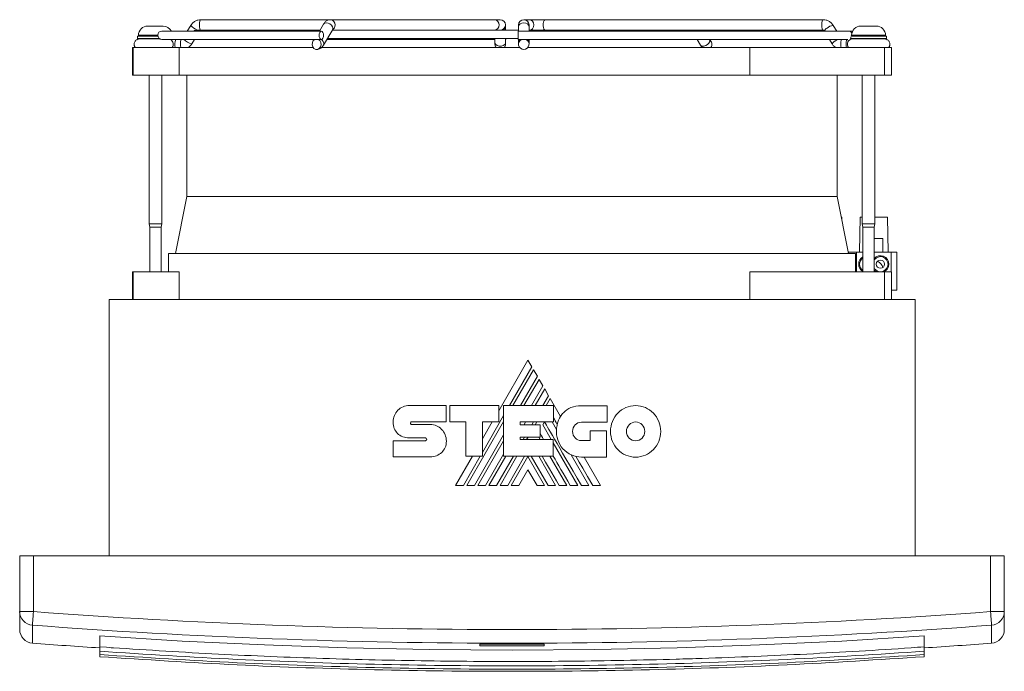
# Model space of a CAD drawing. Header units: millimetres. Extents: x -156 to 568, y -157 to 277.
# Tile 3 of 5: x 86 to 301, y -157 to -15. Entities that reach past the tile are written whole.
import ezdxf

# ---------------------------------------------------------------- set-up
doc = ezdxf.new("R2010")
doc.units = ezdxf.units.MM
doc.linetypes.add('PHANTOM', pattern=[12.7, 6.35, -1.27, 1.27, -1.27, 1.27, -1.27])
doc.layers.add('___VS___', color=7, linetype='Continuous', lineweight=15)

msp = doc.modelspace()

# ---------------------------------------------------------------- linework, layer by layer
at = {"color": 7, "linetype": 'Continuous', "lineweight": 15}
for p, q in [((154.15, -14.92), (125.82, -14.92)), ((189.97, -14.92), (154.15, -14.92)), ((191.18, -14.92), (189.97, -14.92)), ((197.55, -14.92), (196.33, -14.92)), ((200.96, -14.92), (197.55, -14.92)), ((261.7, -14.92), (200.96, -14.92)), ((114.19, -16.32), (117.59, -16.32)), ((123.62, -16.17), (122.85, -17.42)), ((152.62, -15.89), (151.72, -17.42)), ((152.62, -20.46), (154.6, -17.04)), ((154.6, -17.04), (154.6, -17.04)), ((192.33, -16.46), (192.33, -16.07)), ((192.33, -17.22), (192.33, -16.46)), ((195.18, -16.07), (195.18, -16.46)), ((195.18, -16.46), (195.18, -17.42)), ((197.48, -16.46), (197.48, -16.07)), ((197.48, -17.42), (197.48, -16.46)), ((264.66, -17.42), (263.89, -16.17)), ((269.92, -16.32), (273.32, -16.32)), ((111.99, -18.52), (111.99, -19.02)), ((111.99, -18.52), (116.44, -18.52)), ((111.99, -19.02), (116.75, -19.02)), ((112.19, -18.32), (112.19, -18.52)), ((152.12, -17.42), (117.31, -17.42)), ((117.31, -19.22), (150.56, -19.22)), ((123.86, -20.18), (124.45, -19.22)), ((151.84, -17.22), (124.81, -17.22)), ((150.56, -19.22), (150.66, -19.22)), ((151.49, -19.22), (150.69, -19.22)), ((151.31, -19.22), (151.49, -19.22)), ((151.49, -19.22), (151.61, -19.22)), ((151.61, -19.22), (152.12, -19.22)), ((153.34, -19.22), (190.03, -19.22)), ((153.45, -19.02), (195.18, -19.02)), ((154.5, -17.22), (155.06, -17.22)), ((195.18, -17.22), (155.06, -17.22)), ((190.03, -19.02), (190.03, -19.88)), ((192.33, -19.88), (192.33, -19.02)), ((267.24, -17.42), (195.09, -17.42)), ((195.09, -19.22), (195.69, -19.22)), ((195.18, -19.22), (195.18, -19.88)), ((195.69, -19.22), (196.15, -19.22)), ((195.86, -19.22), (196.8, -19.22)), ((196.85, -19.22), (196.97, -19.22)), ((196.97, -19.22), (267.11, -19.22)), ((197.48, -19.88), (197.48, -19.22)), ((260.04, -17.22), (197.55, -17.22)), ((234.18, -19.22), (234.9, -20.46)), ((236.88, -19.3), (236.84, -19.22)), ((236.89, -19.31), (236.88, -19.3)), ((260.04, -17.22), (261.7, -17.22)), ((261.93, -17.37), (261.97, -17.42)), ((263.07, -19.22), (263.66, -20.18)), ((268.13, -17.42), (267.24, -17.42)), ((267.72, -18.52), (275.52, -18.52)), ((267.72, -18.71), (267.72, -19.02)), ((267.72, -19.02), (275.52, -19.02)), ((267.92, -18.32), (267.92, -18.52)), ((275.08, -19.12), (268.13, -19.12)), ((275.32, -18.52), (275.32, -18.32)), ((275.52, -19.02), (275.52, -18.52)), ((110.89, -21.02), (110.89, -27.02)), ((110.89, -21.02), (111.05, -21.02)), ((111.05, -27.02), (111.05, -21.02)), ((111.05, -21.02), (121.05, -21.02)), ((121.05, -27.02), (121.05, -21.02)), ((150.35, -21.02), (121.05, -21.02)), ((195.46, -21.02), (152.05, -21.02)), ((190.03, -19.88), (190.03, -20.27)), ((192.33, -20.27), (192.33, -19.88)), ((195.18, -19.88), (195.18, -20.27)), ((245.66, -21.02), (197.2, -21.02)), ((197.48, -20.27), (197.48, -19.88)), ((245.66, -27.02), (245.66, -21.02)), ((245.66, -21.02), (275.08, -21.02)), ((275.08, -27.02), (275.08, -21.02)), ((275.08, -21.02), (276.62, -21.02)), ((276.62, -27.02), (276.62, -21.02)), ((110.89, -27.02), (111.05, -27.02)), ((111.05, -27.02), (121.05, -27.02)), ((114.52, -27.02), (114.52, -59.52)), ((117.27, -59.52), (117.27, -27.02)), ((245.66, -27.02), (121.05, -27.02)), ((122.76, -27.02), (122.76, -53.52)), ((245.66, -27.02), (275.08, -27.02)), ((264.76, -53.52), (264.76, -27.02)), ((270.24, -27.02), (270.24, -59.52)), ((272.99, -59.52), (272.99, -27.02)), ((275.08, -27.02), (276.62, -27.02)), ((122.76, -53.52), (120.26, -66.02)), ((264.76, -53.52), (122.76, -53.52)), ((267.26, -66.02), (264.76, -53.52)), ((265.66, -58.02), (265.76, -58.02)), ((265.77, -58.57), (265.76, -58.02)), ((269.76, -58.02), (269.62, -65.72)), ((269.76, -58.02), (270.24, -58.02)), ((272.99, -58.02), (275.76, -58.02)), ((275.89, -65.72), (275.76, -58.02)), ((114.52, -59.52), (114.64, -60.23)), ((114.52, -59.52), (117.27, -59.52)), ((117.14, -60.23), (117.27, -59.52)), ((270.24, -59.52), (270.37, -60.23)), ((270.24, -59.52), (272.99, -59.52)), ((272.87, -60.23), (272.99, -59.52)), ((114.64, -60.23), (114.64, -70.02)), ((114.64, -60.23), (117.14, -60.23)), ((117.14, -70.02), (117.14, -60.23)), ((270.37, -60.23), (270.37, -70.02)), ((270.37, -60.23), (272.87, -60.23)), ((272.87, -70.02), (272.87, -60.23)), ((274.71, -62.72), (272.87, -62.72)), ((274.71, -62.72), (274.76, -65.72)), ((118.76, -66.02), (118.76, -70.02)), ((268.76, -66.02), (118.76, -66.02)), ((267.2, -65.72), (268.96, -65.72)), ((268.76, -70.02), (268.76, -66.02)), ((268.96, -65.72), (268.96, -70.02)), ((268.96, -65.72), (270.37, -65.72)), ((272.87, -65.72), (276.56, -65.72)), ((276.56, -65.72), (276.56, -70.02)), ((276.56, -65.72), (277.76, -65.72)), ((277.76, -65.72), (277.76, -74.02)), ((110.89, -70.02), (110.89, -76.02)), ((111.05, -70.02), (110.89, -70.02)), ((111.05, -70.02), (111.05, -76.02)), ((121.05, -70.02), (111.05, -70.02)), ((121.05, -70.02), (121.05, -76.02)), ((245.66, -70.02), (245.66, -76.02)), ((275.08, -70.02), (245.66, -70.02)), ((275.08, -70.02), (275.08, -76.02)), ((276.62, -70.02), (275.08, -70.02)), ((276.62, -76.02), (276.62, -70.02)), ((276.62, -74.02), (277.76, -74.02)), ((105.76, -76.02), (105.76, -132.02)), ((105.76, -76.02), (281.76, -76.02)), ((281.76, -76.02), (281.76, -132.02)), ((197.24, -89.25), (190.85, -100.32)), ((198.1, -90.71), (197.24, -89.25)), ((193.19, -99.21), (198.1, -90.71)), ((198.48, -91.37), (193.95, -99.21)), ((199.31, -92.81), (198.48, -91.37)), ((195.62, -99.21), (199.31, -92.81)), ((199.68, -93.47), (196.37, -99.21)), ((200.52, -94.92), (199.68, -93.47)), ((198.04, -99.21), (200.52, -94.92)), ((200.9, -95.56), (198.79, -99.21)), ((201.75, -97.04), (200.9, -95.56)), ((200.49, -99.21), (201.75, -97.04)), ((202.11, -97.67), (201.22, -99.21)), ((204.35, -101.55), (202.11, -97.67)), ((171.34, -99.17), (179.38, -99.17)), ((179.38, -99.17), (179.38, -102.75)), ((180.18, -102.75), (180.18, -99.18)), ((180.18, -99.18), (190.85, -99.18)), ((190.85, -99.18), (190.85, -102.72)), ((191.93, -110.26), (191.93, -99.21)), ((191.93, -99.21), (202.83, -99.21)), ((202.83, -99.21), (202.83, -102.78)), ((208.91, -99.24), (214.51, -99.24)), ((214.51, -99.24), (214.51, -102.83)), ((171.81, -102.75), (179.38, -102.75)), ((183.64, -102.75), (180.18, -102.75)), ((183.64, -110.26), (183.64, -102.75)), ((183.88, -116.65), (191.93, -102.71)), ((187.29, -109.43), (191.93, -101.4)), ((190.85, -102.72), (187.29, -102.72)), ((187.29, -110.26), (187.29, -102.72)), ((189.46, -102.72), (187.29, -106.48)), ((195.55, -102.78), (202.83, -102.78)), ((195.55, -102.78), (195.55, -103.37)), ((196.39, -103.37), (196.73, -102.78)), ((198.08, -103.37), (198.42, -102.78)), ((198.82, -103.37), (199.16, -102.78)), ((200.49, -103.42), (200.86, -102.78)), ((202.54, -102.78), (203.48, -104.43)), ((214.51, -102.83), (208.91, -102.83)), ((171.82, -103.31), (175.91, -103.31)), ((195.55, -103.37), (199.89, -103.37)), ((199.89, -103.37), (199.89, -106.07)), ((200.49, -103.42), (202.33, -106.61)), ((210.84, -106.85), (210.84, -104.72)), ((210.84, -104.72), (214.39, -104.72)), ((214.39, -104.72), (214.39, -110.43)), ((167.82, -106.87), (174.88, -106.87)), ((174.88, -106.27), (171.35, -106.27)), ((185.55, -116.65), (191.93, -105.6)), ((186.31, -116.65), (191.93, -106.91)), ((195.55, -106.07), (199.89, -106.07)), ((195.55, -106.07), (195.55, -106.61)), ((195.55, -106.61), (202.77, -106.61)), ((196.2, -106.61), (196.52, -106.07)), ((196.95, -106.61), (197.26, -106.07)), ((199.58, -106.07), (199.9, -106.61)), ((202.77, -110.26), (202.77, -106.61)), ((202.77, -107.36), (208.14, -116.65)), ((208.91, -106.85), (210.84, -106.85)), ((175.91, -110.41), (167.82, -110.41)), ((185.11, -110.26), (181.41, -116.65)), ((183.13, -116.65), (186.81, -110.26)), ((183.64, -110.26), (187.29, -110.26)), ((187.97, -116.65), (191.93, -109.79)), ((188.72, -116.65), (192.41, -110.26)), ((190.39, -116.65), (194.09, -110.26)), ((191.15, -116.65), (194.84, -110.26)), ((191.93, -110.26), (202.77, -110.26)), ((192.82, -116.65), (196.52, -110.26)), ((193.57, -116.65), (197.23, -110.31)), ((200.88, -116.65), (197.23, -110.31)), ((201.64, -116.65), (197.94, -110.26)), ((199.59, -110.26), (203.29, -116.65)), ((202.01, -110.26), (205.71, -116.65)), ((206.67, -109.93), (210.55, -116.65)), ((214.39, -110.43), (208.95, -110.43)), ((213.07, -116.65), (209.48, -110.43)), ((197.23, -113.21), (195.22, -116.65)), ((197.23, -113.21), (199.22, -116.65)), ((86.26, -144.18), (86.26, -132.02)), ((86.26, -132.02), (89.26, -132.02)), ((298.26, -132.02), (89.26, -132.02)), ((89.26, -132.02), (89.26, -144.18)), ((298.26, -144.18), (298.26, -132.02)), ((298.26, -132.02), (301.26, -132.02)), ((301.26, -132.02), (301.26, -144.18)), ((86.26, -144.18), (89.26, -144.18)), ((86.26, -148.11), (86.26, -144.18)), ((298.26, -144.18), (301.26, -144.18)), ((301.26, -144.18), (301.26, -148.11)), ((103.76, -149.51), (103.76, -151.9)), ((283.76, -149.51), (283.76, -151.9)), ((103.76, -151.9), (103.76, -152.86)), ((106.22, -152.07), (106.71, -152.1)), ((186.76, -151.32), (186.76, -151.68)), ((200.76, -151.68), (200.76, -151.32)), ((283.76, -151.9), (283.76, -151.91)), ((283.76, -151.91), (283.76, -152.86)), ((103.76, -152.86), (103.76, -153.58)), ((103.76, -153.58), (103.76, -154.04)), ((283.76, -152.86), (283.76, -153.58)), ((283.76, -153.58), (283.76, -154.04))]:
    msp.add_line(p, q, dxfattribs=at)
at = {"color": 8, "linetype": 'Continuous', "lineweight": 15}
for p, q in [((112.19, -18.32), (116.41, -18.32)), ((267.63, -19.13), (267.78, -19.02)), ((267.92, -18.32), (275.32, -18.32)), ((89.03, -147.17), (89.03, -151.1)), ((298.48, -151.1), (298.48, -147.17))]:
    msp.add_line(p, q, dxfattribs=at)
at = {"color": 7, "linetype": 'Continuous', "lineweight": 15, "flags": 128}
for points in [[(125.82, -14.92), (125.7, -15.01), (125.59, -15.26), (125.52, -15.63), (125.5, -16.07), (125.52, -16.51), (125.59, -16.89), (125.7, -17.14), (125.82, -17.22)], [(124.81, -17.22), (124.46, -17.29), (124.24, -17.42)], [(150.69, -19.22), (150.36, -19.5), (150.16, -19.92), (150.12, -20.39), (150.24, -20.85), (150.51, -21.2), (150.89, -21.4), (151.29, -21.4), (151.66, -21.2), (151.93, -20.85), (152.06, -20.39), (152.02, -19.92), (151.81, -19.5), (151.49, -19.22)], [(151.63, -18.32), (151.67, -18.67), (151.78, -18.96), (151.93, -19.15), (152.12, -19.22), (152.31, -19.15), (152.47, -18.96), (152.58, -18.67), (152.61, -18.32), (152.58, -17.98), (152.47, -17.69), (152.31, -17.49), (152.12, -17.42), (151.93, -17.49), (151.78, -17.69), (151.67, -17.98), (151.63, -18.32)], [(192.43, -19.02), (192.43, -19.15), (192.42, -19.22)], [(195.08, -18.32), (195.08, -18.67), (195.08, -18.96), (195.08, -19.15), (195.09, -19.22), (195.1, -19.15), (195.1, -18.96), (195.11, -18.67), (195.11, -18.32), (195.11, -17.98), (195.1, -17.69), (195.1, -17.49), (195.09, -17.42), (195.08, -17.49), (195.08, -17.69), (195.08, -17.98), (195.08, -18.32)], [(266.79, -21.02), (266.74, -20.71), (266.72, -20.27)], [(273.48, -70.02), (273.34, -69.96), (272.87, -69.6)], [(211.38, -116.65), (210.25, -114.7), (209.19, -112.89), (208.42, -111.55), (207.68, -110.28)], [(89.26, -144.18), (89.21, -144.74), (89.17, -145.28), (89.14, -145.78), (89.1, -146.22), (89.08, -146.59), (89.05, -146.88), (89.04, -147.07), (89.03, -147.17)], [(298.26, -144.18), (298.3, -144.74), (298.34, -145.28), (298.38, -145.78), (298.41, -146.22), (298.44, -146.59), (298.46, -146.88), (298.47, -147.07), (298.48, -147.17)], [(283.76, -149.51), (265.8, -150.62), (247.81, -151.48), (229.8, -152.1), (211.78, -152.47), (193.76, -152.59), (175.73, -152.47), (157.71, -152.1), (139.7, -151.48), (121.72, -150.62), (103.76, -149.51)]]:
    msp.add_lwpolyline(points, dxfattribs=at)
at = {"color": 8, "linetype": 'Continuous', "lineweight": 15, "flags": 128}
for points in [[(197.55, -14.92), (197.92, -15.01), (198.24, -15.26), (198.45, -15.63), (198.52, -16.07), (198.45, -16.51), (198.24, -16.89), (197.92, -17.14), (197.55, -17.22), (197.55, -17.22)], [(261.38, -16.07), (261.4, -15.63), (261.47, -15.26), (261.57, -15.01), (261.7, -14.92), (261.7, -14.92)], [(154.59, -16.46), (154.35, -16.14), (154.01, -15.86), (153.6, -15.68), (153.2, -15.61), (152.86, -15.68), (152.63, -15.86), (152.62, -15.89)], [(154.6, -17.04), (154.67, -16.79), (154.59, -16.46)], [(195.18, -16.46), (195.27, -16.14), (195.52, -15.86), (195.89, -15.68), (196.33, -15.61), (196.77, -15.68), (197.14, -15.86), (197.39, -16.14), (197.48, -16.46)], [(261.7, -17.22), (261.57, -17.14), (261.47, -16.89), (261.4, -16.51), (261.38, -16.07)], [(236.88, -19.3), (236.92, -19.39), (236.93, -19.7), (236.77, -20.04), (236.48, -20.35), (236.09, -20.59), (235.67, -20.72), (235.28, -20.71), (234.99, -20.58), (234.9, -20.46)], [(264.32, -19.58), (264.7, -19.34), (264.91, -19.22)], [(190.03, -19.88), (190.05, -20.04), (190.22, -20.35), (190.55, -20.59), (190.97, -20.72), (191.43, -20.71), (191.84, -20.58), (192.16, -20.33), (192.32, -20.02), (192.33, -19.88)], [(265.61, -21.02), (265.56, -20.71), (265.53, -20.27)]]:
    msp.add_lwpolyline(points, dxfattribs=at)
at = {"color": 7, "linetype": 'Continuous', "lineweight": 15}
msp.add_circle((274.21, -68.32), 0.9, dxfattribs=at)
at = {"color": 8, "linetype": 'Continuous', "lineweight": 15}
for centre, radius, start, end in [((154.05, -15.99), 1.07, 355.6871, 84.9124), ((189.87, -15.99), 1.07, 355.6867, 84.9123), ((126.51, -13.71), 3.79, 220.3013, 247.7289), ((153.95, -16.11), 1.18, 301.7319, 1.8797), ((189.87, -16.15), 1.07, 275.0877, 4.3137), ((191.46, -16.38), 0.874, 285.8354, 354.6216), ((263.05, -17.94), 1.25, 111.2493, 153.072), ((264.15, -18.43), 2.28, 96.5973, 133.0978), ((124.35, -20.3), 3.02, 159.0828, 193.8592), ((124.43, -17), 3.23, 223.4991, 259.8805), ((151.59, -20.23), 1.06, 347.2488, 71.4519), ((195.97, -19.92), 0.792, 117.662, 176.904), ((196.69, -19.92), 0.787, 2.8884, 62.5466), ((267.84, -20.14), 2.3, 156.4853, 183.2447), ((267.23, -18.28), 0.861, 30.2087, 89.5078), ((264.78, -20.75), 1.26, 111.3527, 152.897)]:
    msp.add_arc(centre, radius, start, end, dxfattribs=at)
at = {"color": 7, "linetype": 'Continuous', "lineweight": 15}
for centre, radius, start, end in [((191.18, -16.07), 1.15, 0, 90), ((196.33, -16.07), 1.15, 0, 180), ((114.19, -18.32), 2, 90, 180), ((117.59, -18.32), 2, 26.7437, 90), ((191.18, -16.07), 1.15, 270, 0), ((269.92, -18.32), 2, 90, 180), ((273.32, -18.32), 2, 0, 90), ((117.31, -18.32), 0.9, 90, 270), ((118.52, -20.28), 1.26, 323.9902, 57.157), ((123.15, -20.3), 3, 158.9965, 193.9454), ((196.33, -20.27), 1.15, 114.0566, 65.9495), ((236.16, -20.28), 1.25, 323.6859, 56.6555), ((269.02, -20.14), 2.3, 156.4853, 183.2447), ((268.13, -20.27), 1.15, 90.542, 220.6883), ((191.18, -20.27), 1.15, 180, 220.7057), ((191.18, -20.27), 1.15, 319.2943, 0), ((274.21, -68.32), 1.85, 293.2315, 136.3141), ((271.31, -68.32), 1.85, 120.4589, 239.5411), ((271.31, -68.32), 1.65, 124.6363, 235.3637), ((274.21, -68.32), 1.65, 215.8269, 144.1731), ((272.76, -69.52), 2, 13.0236, 66.1978), ((209.57, -104.69), 6.1, 149.0381, 166.8386), ((208.95, -104.94), 5.49, 174.6401, 270), ((89.25, -144.18), 3, 180.0729, 265.7984), ((193.76, 1244.98), 1393.09, 265.69801, 274.30199), ((298.26, -144.18), 3, 274.2016, 359.927), ((89.26, -148.11), 3, 180, 265.7101), ((193.76, 1244.98), 1396.08, 265.69801, 274.30199), ((298.26, -148.11), 3, 274.2899, 0), ((193.76, 1244.98), 1400, 265.71009, 266.31416), ((193.76, 1244.98), 1396.32, 269.71276, 270.28724), ((193.76, 1244.98), 1396.67, 269.71284, 270.28716), ((193.76, 1244.98), 1400, 273.68584, 274.28991)]:
    msp.add_arc(centre, radius, start, end, dxfattribs=at)
for points, knots in [([(125.82, -14.92), (125.59, -14.94), (125.16, -14.97), (124.55, -15.24), (124.01, -15.62), (123.75, -15.98), (123.62, -16.17)], [0, 0, 0, 0, 0.254374, 0.501564, 0.74864, 1, 1, 1, 1]), ([(154.15, -14.92), (153.93, -14.95), (153.51, -15), (152.98, -15.37), (152.74, -15.71), (152.62, -15.89)], [0, 0, 0, 0, 0.341334, 0.654693, 1, 1, 1, 1]), ([(200.56, -16.07), (200.57, -15.94), (200.58, -15.69), (200.66, -15.34), (200.77, -15.09), (200.88, -14.94), (200.94, -14.94), (200.96, -14.94)], [0, 0, 0, 0, 0.213018, 0.425978, 0.640518, 0.856113, 1, 1, 1, 1]), ([(263.89, -16.17), (263.76, -15.98), (263.51, -15.62), (262.96, -15.24), (262.36, -14.97), (261.92, -14.94), (261.7, -14.92)], [0, 0, 0, 0, 0.251359, 0.498439, 0.745628, 1, 1, 1, 1]), ([(200.97, -17.22), (200.93, -17.21), (200.86, -17.19), (200.74, -17), (200.63, -16.71), (200.57, -16.38), (200.57, -16.16), (200.56, -16.07)], [0, 0, 0, 0, 0.207609, 0.419914, 0.634313, 0.849867, 1, 1, 1, 1]), ([(117.01, -19.12), (116.91, -19.12), (116.53, -19.12), (115.84, -19.12), (115.04, -19.12), (114.28, -19.12), (113.46, -19.12), (112.9, -19.12), (112.47, -19.13), (112.61, -19.1), (111.97, -19.17), (111.66, -19.38), (111.44, -19.62), (111.29, -19.9), (111.23, -20.21), (111.26, -20.5), (111.32, -20.7), (111.4, -20.87), (111.49, -20.97), (111.55, -21.02)], [0, 0, 0, 0, 0.03424, 0.140659, 0.221668, 0.302683, 0.409157, 0.540893, 0.616545, 0.698562, 0.747372, 0.790531, 0.826858, 0.856536, 0.899318, 0.932134, 0.950145, 0.97047, 1, 1, 1, 1]), ([(261.7, -17.22), (261.71, -17.22), (261.72, -17.22), (261.74, -17.22), (261.75, -17.22), (261.75, -17.22), (261.75, -17.22), (261.75, -17.23), (261.74, -17.23), (261.74, -17.23), (261.74, -17.23), (261.74, -17.23), (261.77, -17.24), (261.82, -17.24), (261.85, -17.28), (261.88, -17.31), (261.89, -17.31), (261.89, -17.31), (261.89, -17.3), (261.89, -17.31), (261.89, -17.31), (261.91, -17.33), (261.92, -17.35), (261.93, -17.37)], [0, 0, 0, 0, 0.076555, 0.12054, 0.134138, 0.14452, 0.153553, 0.162506, 0.180979, 0.190071, 0.199181, 0.209148, 0.247831, 0.490635, 0.611751, 0.73707, 0.758935, 0.778263, 0.815811, 0.825497, 0.83661, 0.868113, 1, 1, 1, 1]), ([(275.96, -21.02), (276.02, -20.97), (276.11, -20.87), (276.19, -20.7), (276.26, -20.5), (276.28, -20.21), (276.22, -19.9), (276.08, -19.62), (275.86, -19.38), (275.53, -19.17), (275.25, -19.14), (275.1, -19.12)], [0, 0, 0, 0, 0.097966, 0.165393, 0.225144, 0.334008, 0.475933, 0.574387, 0.694897, 0.838075, 1, 1, 1, 1]), ([(123.01, -21.02), (123.16, -20.92), (123.5, -20.7), (123.73, -20.37), (123.86, -20.18)], [0, 0, 0, 0, 0.449072, 1, 1, 1, 1]), ([(151.09, -21.42), (151.31, -21.4), (151.72, -21.34), (152.26, -20.98), (152.49, -20.64), (152.62, -20.46)], [0, 0, 0, 0, 0.341336, 0.654696, 1, 1, 1, 1]), ([(234.9, -20.46), (234.98, -20.61), (235.12, -20.83), (235.33, -20.97), (235.41, -21.02)], [0, 0, 0, 0, 0.6583572, 1, 1, 1, 1]), ([(263.65, -20.18), (263.78, -20.37), (264.01, -20.7), (264.35, -20.92), (264.51, -21.02)], [0, 0, 0, 0, 0.550936, 1, 1, 1, 1]), ([(283.76, -151.9), (282.81, -151.96), (278.07, -152.3), (269.53, -152.84), (258.14, -153.47), (246.73, -154), (237.22, -154.35), (227.7, -154.64), (218.18, -154.87), (206.75, -155.04), (195.32, -155.1), (183.89, -155.06), (172.47, -154.92), (161.04, -154.68), (149.62, -154.34), (138.21, -153.89), (122.91, -153.16), (111.44, -152.4), (103.76, -151.9)], [0, 0, 0, 0, 0.015848, 0.079243, 0.142637, 0.206031, 0.269425, 0.301122, 0.364516, 0.427911, 0.491305, 0.554699, 0.618094, 0.681488, 0.744882, 0.808276, 0.871671, 1, 1, 1, 1]), ([(283.76, -152.86), (273.78, -153.5), (253.83, -154.78), (223.81, -155.81), (193.76, -156.17), (163.71, -155.81), (133.69, -154.78), (113.73, -153.5), (103.76, -152.86)], [0, 0, 0, 0, 0.1667, 0.333305, 0.5, 0.666697, 0.833301, 1, 1, 1, 1]), ([(283.76, -153.58), (273.78, -154.22), (253.83, -155.5), (223.81, -156.52), (193.76, -156.89), (163.71, -156.52), (133.69, -155.5), (113.73, -154.22), (103.76, -153.58)], [0, 0, 0, 0, 0.1667, 0.333305, 0.5, 0.666697, 0.833301, 1, 1, 1, 1]), ([(283.76, -154.04), (273.78, -154.68), (253.83, -155.96), (223.81, -156.99), (193.76, -157.36), (163.71, -156.99), (133.69, -155.96), (113.73, -154.68), (103.76, -154.04)], [0, 0, 0, 0, 0.1667, 0.333305, 0.5, 0.666697, 0.833301, 1, 1, 1, 1])]:
    msp.add_open_spline(points, degree=3, knots=knots, dxfattribs=at)
for points in [[(167.82, -102.78), (167.82, -101.78), (168.22, -100.88), (168.85, -100.23)], [(168.85, -100.23), (169.49, -99.57), (170.37, -99.17), (171.34, -99.17)], [(204.35, -101.55), (204.53, -101.26), (204.74, -101), (204.97, -100.75)], [(204.97, -100.75), (205.88, -99.82), (207.2, -99.24), (208.91, -99.24)], [(215.27, -104.83), (215.27, -103.28), (215.88, -101.87), (216.87, -100.85)], [(216.87, -100.85), (217.86, -99.83), (219.23, -99.2), (220.74, -99.2)], [(220.74, -99.2), (222.26, -99.2), (223.63, -99.83), (224.62, -100.85)], [(224.62, -100.85), (225.61, -101.87), (226.23, -103.28), (226.23, -104.83)], [(168.75, -105.27), (168.16, -104.69), (167.81, -103.86), (167.82, -102.78)], [(171.67, -102.83), (171.62, -102.89), (171.59, -102.98), (171.59, -103.06)], [(171.59, -103.06), (171.59, -103.13), (171.62, -103.19), (171.66, -103.24)], [(171.81, -102.75), (171.75, -102.75), (171.71, -102.78), (171.67, -102.83)], [(208.9, -116.65), (203.78, -107.83), (201.11, -103.21), (200.88, -102.78)], [(203.64, -103.3), (203.32, -102.75), (203.05, -102.28), (202.83, -101.9)], [(208.91, -102.83), (208.38, -102.83), (207.89, -103.05), (207.54, -103.41)], [(220.74, -102.77), (220.19, -102.77), (219.7, -103), (219.34, -103.37)], [(222.16, -103.37), (221.8, -103), (221.3, -102.77), (220.74, -102.77)], [(171.35, -106.27), (170.33, -106.24), (169.4, -105.91), (168.75, -105.27)], [(171.66, -103.24), (171.7, -103.28), (171.76, -103.31), (171.82, -103.31)], [(175.91, -103.31), (176.87, -103.31), (177.75, -103.73), (178.39, -104.4)], [(178.39, -104.4), (179.03, -105.07), (179.43, -105.99), (179.43, -107)], [(200.67, -106.61), (200.33, -106.01), (200.07, -105.56), (199.89, -105.24)], [(203.48, -104.43), (203.51, -104.04), (203.56, -103.66), (203.64, -103.3)], [(207.54, -103.41), (207.19, -103.78), (206.97, -104.28), (206.97, -104.83)], [(206.97, -104.83), (206.97, -105.4), (207.19, -105.9), (207.54, -106.27)], [(216.87, -108.81), (215.88, -107.79), (215.27, -106.39), (215.27, -104.83)], [(219.34, -103.37), (218.98, -103.74), (218.75, -104.26), (218.75, -104.83)], [(218.75, -104.83), (218.75, -105.4), (218.98, -105.92), (219.34, -106.3)], [(222.75, -104.83), (222.75, -104.26), (222.52, -103.75), (222.16, -103.37)], [(222.16, -106.29), (222.52, -105.92), (222.75, -105.4), (222.75, -104.83)], [(226.23, -104.83), (226.23, -106.39), (225.62, -107.79), (224.62, -108.81)], [(175.04, -106.35), (175, -106.3), (174.95, -106.27), (174.88, -106.27)], [(174.88, -106.87), (174.95, -106.87), (175.01, -106.84), (175.05, -106.79)], [(175.13, -106.59), (175.13, -106.5), (175.1, -106.42), (175.04, -106.35)], [(175.05, -106.79), (175.1, -106.74), (175.13, -106.67), (175.13, -106.59)], [(179.43, -107), (179.43, -107.97), (179.04, -108.82), (178.41, -109.42)], [(207.54, -106.27), (207.89, -106.63), (208.38, -106.85), (208.91, -106.85)], [(219.34, -106.3), (219.7, -106.67), (220.19, -106.9), (220.74, -106.9)], [(220.74, -106.9), (221.3, -106.9), (221.8, -106.67), (222.16, -106.29)], [(178.41, -109.42), (177.77, -110.04), (176.89, -110.41), (175.91, -110.41)], [(220.74, -110.46), (219.23, -110.46), (217.86, -109.83), (216.87, -108.81)], [(224.62, -108.81), (223.63, -109.83), (222.26, -110.46), (220.74, -110.46)], [(204.05, -116.65), (202.5, -113.96), (201.27, -111.83), (200.35, -110.26)], [(206.47, -116.65), (205, -114.11), (203.77, -111.97), (202.77, -110.24)]]:
    msp.add_open_spline(points, degree=3, dxfattribs=at)
at = {"layer": '___VS___', "linetype": 'PHANTOM'}
for p, q in [((167.82, -106.87), (167.82, -110.41)), ((181.41, -116.65), (183.13, -116.65)), ((183.88, -116.65), (185.55, -116.65)), ((186.31, -116.65), (187.97, -116.65)), ((188.72, -116.65), (190.39, -116.65)), ((191.15, -116.65), (192.82, -116.65)), ((193.57, -116.65), (195.22, -116.65)), ((199.22, -116.65), (200.88, -116.65)), ((201.64, -116.65), (203.29, -116.65)), ((204.05, -116.65), (205.71, -116.65)), ((206.47, -116.65), (208.14, -116.65)), ((208.9, -116.65), (210.55, -116.65)), ((211.38, -116.65), (213.07, -116.65))]:
    msp.add_line(p, q, dxfattribs=at)

doc.saveas('drawing.dxf')
